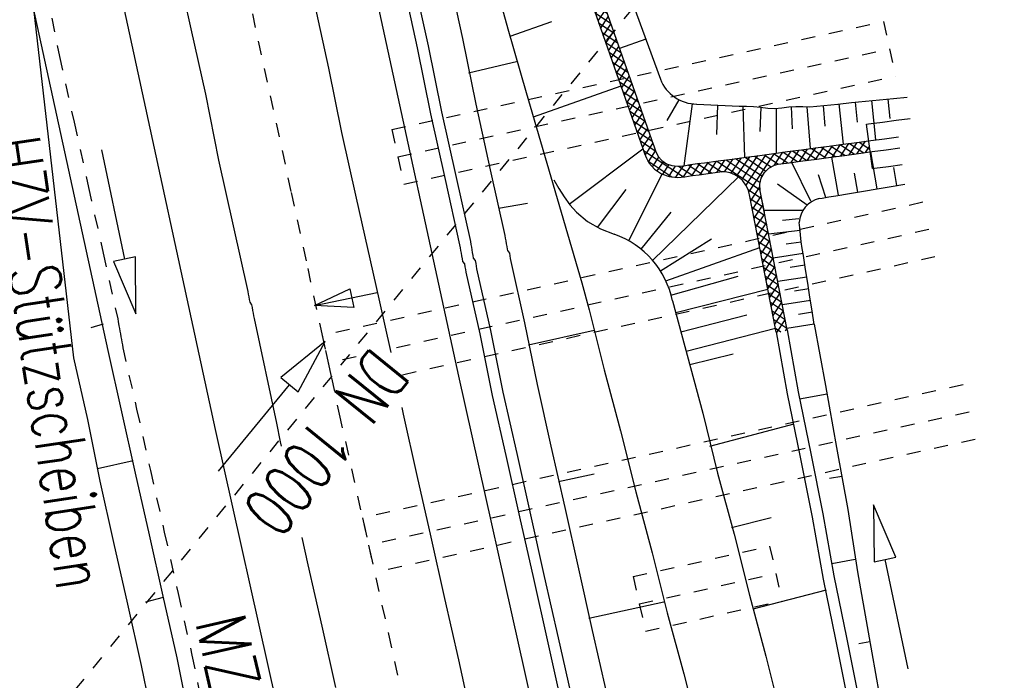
# Model space of a CAD drawing. Extents: x 447827 to 448299, y 438389 to 439851.
# Tile 42 of 116: x 448021 to 448056, y 439023 to 439047. Entities that reach past the tile are written whole.
import ezdxf

# ---------------------------------------------------------------- set-up
doc = ezdxf.new("R2010")
doc.units = 0
doc.header["$LTSCALE"] = 2
doc.header["$MEASUREMENT"] = 0
for name, pattern in [('ACAD_ISO03W100', [0.5, 0.25, -0.25]), ('ACAD_ISO05W100', [0.5, 0.25, -0.25]), ('ACAD_ISO10W100W', [0.5, 0.25, -0.25]), ('AUSGEZOGEN', [0]), ('PUNKTX2', [0.5, 0.25, -0.25]), ('STRICHLINIEX2', [0.5, 0.25, -0.25])]:
    doc.linetypes.add(name, pattern=pattern)
doc.layers.get('0').update_dxf_attribs({"linetype": 'AUSGEZOGEN'})
for name, color, linetype in [('DB-Bahnachse', 7, 'CONTINUOUS'), ('DB-Boeschungen', 15, 'CONTINUOUS'), ('DB-Durchlässe', 15, 'CONTINUOUS'), ('DB-Gleisachsen', 7, 'CONTINUOUS'), ('DB-GRABEN', 15, 'AUSGEZOGEN'), ('DB-HZV-Stützscheiben', 15, 'CONTINUOUS'), ('DB-Ingenieurbauwerke', 15, 'CONTINUOUS'), ('DB-Kabelanlagen', 15, 'CONTINUOUS'), ('DB-REGENRÜCKHALTEBECKEN_608', 15, 'CONTINUOUS'), ('DB-Tiefenentwässerung', 15, 'CONTINUOUS'), ('FBRTOP', 250, 'AUSGEZOGEN')]:
    doc.layers.add(name, color=color, linetype=linetype)
doc.styles.add('ROMANS', font='romans.shx', dxfattribs={"width": 0.8})

# ---------------------------------------------------------------- blocks, each defined once
blk = doc.blocks.new('*X349')
at = {"color": 0, "linetype": 'ByBlock'}
for p, q in [((133691, -164779), (134089, -164381)), ((134217, -164764), (133865, -164412)), ((133993, -164795), (134457, -164331)), ((134497, -164726), (134145, -164374)), ((134362, -164745), (134826, -164280)), ((134777, -164688), (134425, -164335)), ((135018, -164610), (134704, -164297)), ((134730, -164694), (135015, -164410)), ((135013, -164287), (134984, -164258)), ((131051, -165192), (131507, -164736)), ((131699, -165110), (131347, -164758)), ((131411, -165150), (131876, -164685)), ((131979, -165072), (131627, -164719)), ((132046, -164820), (131906, -164681)), ((132046, -164833), (132244, -164634)), ((132149, -165048), (132613, -164584)), ((132539, -164995), (132186, -164642)), ((132818, -164956), (132466, -164604)), ((132517, -164998), (132982, -164533)), ((133098, -164918), (132746, -164566)), ((132886, -164947), (133351, -164483)), ((133378, -164880), (133026, -164527)), ((133255, -164897), (133548, -164603)), ((133658, -164841), (133305, -164489)), ((133548, -164603), (133720, -164432)), ((133938, -164803), (133585, -164450)), ((133624, -164846), (133691, -164779)), ((128460, -165555), (128925, -165090)), ((128829, -165504), (129294, -165039)), ((129181, -165456), (128829, -165103)), ((129461, -165417), (129108, -165065)), ((129198, -165453), (129663, -164989)), ((129741, -165379), (129388, -165026)), ((129567, -165403), (130031, -164938)), ((130021, -165341), (129668, -164988)), ((130049, -165050), (129948, -164950)), ((130300, -165302), (130049, -165050)), ((130051, -165237), (130400, -164888)), ((130580, -165264), (130228, -164911)), ((130304, -165302), (130769, -164837)), ((130860, -165225), (130507, -164873)), ((130673, -165251), (131046, -164878)), ((131049, -165097), (130787, -164834)), ((131046, -164878), (131138, -164786)), ((131140, -165187), (131049, -165097)), ((131420, -165149), (131067, -164796)), ((131780, -165099), (132046, -164833)), ((132259, -165033), (132046, -164820)), ((126085, -165703), (126343, -165444)), ((126247, -165859), (126712, -165394)), ((126663, -165801), (126311, -165449)), ((126943, -165763), (126590, -165410)), ((126616, -165808), (127081, -165343)), ((127083, -165585), (126870, -165372)), ((127084, -165658), (127450, -165293)), ((127502, -165686), (127150, -165334)), ((127354, -165707), (127818, -165242)), ((127782, -165648), (127430, -165295)), ((128062, -165609), (127709, -165257)), ((127723, -165656), (128187, -165191)), ((128342, -165571), (127989, -165218)), ((128091, -165605), (128556, -165141)), ((128622, -165533), (128269, -165180)), ((128901, -165494), (128549, -165142)), ((129936, -165352), (130051, -165237)), ((131042, -165200), (131051, -165192)), ((123297, -166264), (123761, -165799)), ((123865, -166186), (123513, -165833)), ((123666, -166213), (124130, -165748)), ((124145, -166147), (123792, -165795)), ((124034, -166162), (124499, -165698)), ((124425, -166109), (124072, -165756)), ((124705, -166070), (124352, -165718)), ((124403, -166112), (124868, -165647)), ((124984, -166032), (124632, -165679)), ((124772, -166061), (125085, -165748)), ((125086, -165815), (124912, -165641)), ((125085, -165748), (125237, -165596)), ((125264, -165993), (125086, -165815)), ((125141, -166010), (125606, -165546)), ((125544, -165955), (125191, -165603)), ((125824, -165917), (125471, -165564)), ((125510, -165960), (125974, -165495)), ((126086, -165861), (125751, -165526)), ((125878, -165909), (126085, -165703)), ((126083, -165539), (126031, -165487)), ((126383, -165840), (126083, -165539)), ((126985, -165757), (127084, -165658)), ((127223, -165725), (127083, -165585)), ((120843, -166490), (121180, -166153)), ((121347, -166531), (120994, -166179)), ((121084, -166567), (121548, -166103)), ((121627, -166493), (121274, -166140)), ((121453, -166517), (121917, -166052)), ((121907, -166454), (121554, -166102)), ((121821, -166466), (122286, -166001)), ((122186, -166416), (121834, -166063)), ((122466, -166378), (122114, -166025)), ((122190, -166415), (122655, -165951)), ((122746, -166339), (122393, -165987)), ((122559, -166365), (123024, -165900)), ((123026, -166301), (122673, -165948)), ((122928, -166314), (123393, -165849)), ((123306, -166262), (122953, -165910)), ((123585, -166224), (123233, -165871)), ((126103, -165878), (126086, -165861)), ((121067, -166570), (120841, -166343))]:
    blk.add_line(p, q, dxfattribs=at)
blk = doc.blocks.new('*X350')
at = {"color": 0, "linetype": 'ByBlock'}
for p, q in [((136014, -164365), (136301, -164078)), ((136206, -164492), (136670, -164027)), ((136736, -164419), (136383, -164066)), ((136574, -164441), (137009, -164006)), ((137014, -164379), (136663, -164028)), ((137010, -164057), (136943, -163989)), ((135337, -164611), (135013, -164287)), ((135015, -164410), (135195, -164229)), ((135099, -164643), (135564, -164179)), ((135616, -164572), (135264, -164220)), ((135468, -164593), (135933, -164128)), ((135896, -164534), (135544, -164182)), ((136014, -164333), (135823, -164143)), ((135837, -164542), (136014, -164365)), ((136176, -164496), (136014, -164333)), ((136456, -164457), (136103, -164105)), ((136943, -164390), (137014, -164320)), ((135057, -164649), (135018, -164610))]:
    blk.add_line(p, q, dxfattribs=at)
blk = doc.blocks.new('*X351')
at = {"color": 0, "linetype": 'ByBlock'}
for p, q in [((138552, -162145), (138927, -161770)), ((138576, -161803), (138609, -161770)), ((138951, -162179), (138576, -161804)), ((138972, -161882), (138860, -161770)), ((138526, -162489), (138959, -162056)), ((138929, -162476), (138555, -162102)), ((138508, -162825), (138935, -162399)), ((138910, -162775), (138533, -162398)), ((138479, -163172), (138912, -162740)), ((138848, -163349), (138500, -163002)), ((138893, -163076), (138514, -162697)), ((137677, -164292), (138893, -163077)), ((138768, -163588), (138455, -163275)), ((138079, -164209), (138806, -163482)), ((138497, -163953), (138216, -163672)), ((138649, -163787), (138360, -163497)), ((137009, -164006), (137039, -163976)), ((137295, -164342), (137010, -164057)), ((137014, -164320), (137408, -163926)), ((137575, -164304), (137222, -163951)), ((137312, -164340), (137774, -163878)), ((137855, -164265), (137502, -163913)), ((138108, -164200), (137784, -163876)), ((138317, -164091), (138026, -163800)), ((137015, -164380), (137014, -164379))]:
    blk.add_line(p, q, dxfattribs=at)
blk = doc.blocks.new('*X352')
at = {"color": 0, "linetype": 'ByBlock'}
for p, q in [((138955, -156333), (138960, -156328)), ((138907, -157017), (139338, -156586)), ((138931, -156675), (139257, -156349)), ((139322, -156823), (138947, -156448)), ((139342, -156525), (139159, -156342)), ((138884, -157359), (139314, -156928)), ((139301, -157120), (138926, -156745)), ((138860, -157701), (139291, -157270)), ((139260, -157715), (138885, -157340)), ((139281, -157418), (138906, -157043)), ((138836, -158042), (139267, -157612)), ((139239, -158013), (138864, -157638)), ((138813, -158384), (139243, -157954)), ((139219, -158311), (138844, -157936)), ((138789, -158726), (139220, -158295)), ((139198, -158608), (138823, -158233)), ((138765, -159068), (139196, -158637)), ((139178, -158906), (138803, -158531)), ((138742, -159410), (139172, -158979)), ((139136, -159501), (138761, -159126)), ((139157, -159203), (138782, -158828)), ((138718, -159752), (139149, -159321)), ((139141, -159824), (138741, -159424)), ((138694, -160094), (139125, -159663)), ((139891, -160892), (138720, -159721)), ((138647, -160777), (139279, -160146)), ((138671, -160435), (139173, -159933)), ((139627, -160946), (138700, -160019)), ((138600, -161461), (139635, -160426)), ((138609, -161770), (139895, -160484)), ((138623, -161119), (139433, -160309)), ((139415, -161052), (138679, -160316)), ((140210, -160893), (139785, -160468)), ((139794, -160903), (140204, -160493)), ((140123, -160892), (140520, -160496)), ((140531, -160896), (140127, -160492)), ((140755, -160801), (140449, -160495)), ((139242, -161197), (138658, -160614)), ((140439, -160895), (140755, -160579)), ((140754, -160898), (140755, -160897)), ((139011, -161603), (138617, -161209)), ((139106, -161380), (138638, -160912)), ((138860, -161770), (138597, -161507)), ((138927, -161770), (138987, -161710))]:
    blk.add_line(p, q, dxfattribs=at)
blk = doc.blocks.new('*X353')
at = {"color": 0, "linetype": 'ByBlock'}
for p, q in [((140755, -160579), (140835, -160499)), ((140755, -160897), (141150, -160502)), ((141174, -160902), (140770, -160498)), ((141069, -160901), (141465, -160505)), ((141495, -160905), (141091, -160501)), ((141593, -160685), (141412, -160504)), ((141593, -160695), (141781, -160508)), ((141700, -160907), (142096, -160511)), ((142137, -160911), (141733, -160507)), ((142015, -160910), (142411, -160514)), ((142459, -160914), (142055, -160510)), ((142594, -160731), (142376, -160513)), ((142593, -160650), (142726, -160517)), ((142645, -160916), (143041, -160519)), ((143101, -160920), (142697, -160516)), ((142960, -160919), (143357, -160522)), ((143422, -160923), (143018, -160519)), ((143595, -160778), (143340, -160522)), ((140852, -160899), (140755, -160801)), ((141384, -160904), (141593, -160695)), ((141816, -160908), (141593, -160685)), ((142330, -160913), (142593, -160650)), ((142780, -160917), (142594, -160731)), ((143276, -160922), (143592, -160605)), ((143591, -160925), (143597, -160918))]:
    blk.add_line(p, q, dxfattribs=at)
blk = doc.blocks.new('*X366')
at = {"color": 0, "linetype": 'ByBlock'}
for p, q in [((143592, -160605), (143672, -160525)), ((143597, -160918), (143987, -160528)), ((144065, -160929), (143661, -160525)), ((143906, -160928), (144302, -160531)), ((144386, -160932), (143982, -160528)), ((144221, -160931), (144618, -160534)), ((144707, -160935), (144303, -160531)), ((144536, -160934), (144933, -160537)), ((145011, -160920), (144625, -160534)), ((145011, -160602), (144946, -160537)), ((143743, -160926), (143595, -160778)), ((144852, -160937), (145011, -160778))]:
    blk.add_line(p, q, dxfattribs=at)

msp = doc.modelspace()

# ---------------------------------------------------------------- linework, layer by layer
at = {"layer": 'DB-Bahnachse', "linetype": 'ACAD_ISO10W100W'}
for p, q in [((448029.321, 439047.11), (448030.709, 439040.722)), ((448030.709, 439040.722), (448031.299, 439038.006)), ((448031.299, 439038.006), (448032.428, 439032.8)), ((448032.428, 439032.8), (448034.188, 439024.937)), ((448034.188, 439024.937), (448035.956, 439017.025))]:
    msp.add_line(p, q, dxfattribs=at)
at = {"layer": 'DB-Bahnachse', "linetype": 'Continuous'}
for p, q in [((448031.545, 439036.689), (448032.806, 439037.277)), ((448031.545, 439036.689), (448033.788, 439037.147)), ((448032.806, 439037.277), (448032.946, 439036.616)), ((448032.946, 439036.616), (448031.545, 439036.689))]:
    msp.add_line(p, q, dxfattribs=at)
at = {"layer": 'DB-Boeschungen', "linetype": 'Continuous'}
for p, q in [((448018.74, 439059.967), (448024.149, 439035.08)), ((448037.832, 439048.901), (448038.451, 439046.574)), ((448036.315, 439048.579), (448036.835, 439046.234)), ((448021.494, 439047.293), (448022.927, 439034.812)), ((448036.835, 439046.234), (448037.307, 439043.88)), ((448038.451, 439046.574), (448039.11, 439044.304)), ((448037.055, 439045.004), (448038.81, 439045.419)), ((448039.11, 439044.304), (448041.099, 439037.495)), ((448037.307, 439043.88), (448037.827, 439041.535)), ((448037.827, 439041.535), (448038.347, 439039.19)), ((448038.122, 439040.166), (448039.156, 439040.351)), ((448038.347, 439039.19), (448038.365, 439039.092)), ((448038.365, 439039.092), (448038.382, 439038.994)), ((448038.382, 439038.994), (448038.4, 439038.895)), ((448038.4, 439038.895), (448038.418, 439038.797)), ((448038.418, 439038.797), (448038.435, 439038.698)), ((448038.435, 439038.698), (448038.444, 439038.649)), ((448038.444, 439038.649), (448038.511, 439038.559)), ((448038.511, 439038.559), (448038.528, 439038.461)), ((448038.528, 439038.461), (448038.546, 439038.362)), ((448038.546, 439038.362), (448038.563, 439038.264)), ((448038.563, 439038.264), (448039.057, 439036.067)), ((448041.099, 439037.495), (448041.362, 439036.529)), ((448041.362, 439036.529), (448041.896, 439034.39)), ((448023.982, 439036.016), (448023.547, 439035.887)), ((448039.057, 439036.067), (448039.502, 439033.86)), ((448039.198, 439035.279), (448041.543, 439035.799)), ((448024.149, 439035.08), (448024.643, 439032.883)), ((448022.927, 439034.812), (448023.421, 439032.614)), ((448041.896, 439034.39), (448042.489, 439032.21)), ((448039.502, 439033.86), (448039.996, 439031.663)), ((448024.643, 439032.883), (448025.136, 439030.686)), ((448023.421, 439032.614), (448023.866, 439030.408)), ((448042.489, 439032.21), (448043.032, 439030.021)), ((448039.996, 439031.663), (448040.49, 439029.466)), ((448025.057, 439031.129), (448023.786, 439030.851)), ((448023.866, 439030.408), (448024.36, 439028.211)), ((448025.136, 439030.686), (448025.63, 439028.488)), ((448040.274, 439030.392), (448041.545, 439030.67)), ((448043.032, 439030.021), (448043.624, 439027.841)), ((448040.49, 439029.466), (448040.984, 439027.268)), ((448025.63, 439028.488), (448026.124, 439026.291)), ((448024.36, 439028.211), (448024.853, 439026.013)), ((448043.624, 439027.841), (448044.159, 439025.702)), ((448040.984, 439027.268), (448041.478, 439025.071)), ((448026.133, 439026.242), (448025.502, 439026.078)), ((448026.124, 439026.291), (448026.618, 439024.094)), ((448024.853, 439026.013), (448025.347, 439023.816)), ((448041.35, 439025.505), (448044.039, 439026.087)), ((448044.159, 439025.702), (448044.751, 439023.522)), ((448041.478, 439025.071), (448041.972, 439022.873)), ((448026.618, 439024.094), (448027.063, 439021.887)), ((448025.347, 439023.816), (448025.792, 439021.61)), ((448044.751, 439023.522), (448045.294, 439021.334))]:
    msp.add_line(p, q, dxfattribs=at)
at = {"layer": 'DB-Durchlässe', "linetype": 'STRICHLINIEX2'}
msp.add_line((448047.359, 439052.74), (448021.026, 439020.557), dxfattribs=at)
at = {"layer": 'DB-Durchlässe', "linetype": 'Continuous'}
for p, q in [((448031.92, 439035.4), (448030.34, 439034.11)), ((448030.958, 439033.602), (448031.92, 439035.4)), ((448030.34, 439034.11), (448030.958, 439033.602)), ((448028.107, 439030.768), (448030.649, 439033.856))]:
    msp.add_line(p, q, dxfattribs=at)
at = {"layer": 'DB-Gleisachsen', "linetype": 'Continuous'}
for p, q in [((448026.603, 439048.927), (448027.123, 439046.582)), ((448031.527, 439047.521), (448032.047, 439045.176)), ((448027.123, 439046.582), (448027.643, 439044.237)), ((448032.047, 439045.176), (448032.509, 439042.871)), ((448027.643, 439044.237), (448028.114, 439041.884)), ((448032.509, 439042.871), (448033.03, 439040.526)), ((448028.114, 439041.884), (448028.635, 439039.538)), ((448033.03, 439040.526), (448033.838, 439036.926)), ((448028.635, 439039.538), (448029.155, 439037.193)), ((448029.155, 439037.193), (448029.173, 439037.095)), ((448029.173, 439037.095), (448029.19, 439036.997)), ((448029.19, 439036.997), (448029.208, 439036.898)), ((448029.208, 439036.898), (448029.225, 439036.8)), ((448029.225, 439036.8), (448029.292, 439036.71)), ((448033.838, 439036.926), (448034.269, 439035.008)), ((448029.292, 439036.71), (448029.31, 439036.612)), ((448029.31, 439036.612), (448029.327, 439036.513)), ((448029.327, 439036.513), (448029.345, 439036.415)), ((448029.345, 439036.415), (448029.363, 439036.316)), ((448029.363, 439036.316), (448029.38, 439036.218)), ((448029.38, 439036.218), (448030.184, 439032.483)), ((448034.269, 439035.008), (448034.269, 439035.007)), ((448034.666, 439033.04), (448034.714, 439032.802)), ((448034.714, 439032.802), (448035.208, 439030.605)), ((448030.184, 439032.483), (448030.319, 439031.814)), ((448030.319, 439031.814), (448030.355, 439031.653)), ((448035.208, 439030.605), (448035.702, 439028.407)), ((448031.089, 439028.389), (448031.307, 439027.419)), ((448035.702, 439028.407), (448036.195, 439026.21)), ((448031.307, 439027.419), (448031.801, 439025.222)), ((448036.195, 439026.21), (448036.689, 439024.013)), ((448031.801, 439025.222), (448032.295, 439023.025)), ((448036.689, 439024.013), (448037.183, 439021.815))]:
    msp.add_line(p, q, dxfattribs=at)
at = {"layer": 'DB-GRABEN', "linetype": 'Continuous'}
for p, q in [((448035.943, 439063.195), (448043.286, 439042.295)), ((448036.334, 439063.279), (448043.661, 439042.425)), ((448037.058, 439063.435), (448043.913, 439044.779)), ((448040.018, 439046.832), (448038.528, 439046.308)), ((448043.389, 439046.204), (448042.45, 439045.874)), ((448042.503, 439044.525), (448039.364, 439043.422)), ((448044.344, 439036.856), (448045.425, 439032.836)), ((448049.413, 439036.023), (448049.819, 439033.823)), ((448048.054, 439035.743), (448048.45, 439033.528)), ((448048.448, 439035.813), (448048.844, 439033.598)), ((448044.96, 439034.581), (448046.518, 439034.961)), ((448048.844, 439033.598), (448049.288, 439031.392)), ((448049.819, 439033.823), (448050.215, 439031.608)), ((448048.45, 439033.528), (448048.895, 439031.322)), ((448048.888, 439033.352), (448049.872, 439033.528)), ((448045.425, 439032.836), (448045.959, 439030.696)), ((448045.685, 439031.663), (448048.692, 439032.454)), ((448050.215, 439031.608), (448050.61, 439029.394)), ((448048.895, 439031.322), (448049.339, 439029.116)), ((448049.288, 439031.392), (448049.724, 439029.235)), ((448045.959, 439030.696), (448046.551, 439028.516)), ((448050.399, 439030.575), (448049.956, 439030.496)), ((448050.61, 439029.394), (448050.957, 439027.17)), ((448051.533, 439029.562), (448051.554, 439027.522)), ((448052.337, 439027.687), (448051.533, 439029.562)), ((448046.458, 439028.754), (448047.868, 439029.107)), ((448049.339, 439029.116), (448049.735, 439026.901)), ((448049.724, 439029.235), (448050.12, 439027.02)), ((448046.551, 439028.516), (448047.094, 439026.328)), ((448050.041, 439027.463), (448050.878, 439027.613)), ((448051.554, 439027.522), (448051.945, 439027.605)), ((448051.945, 439027.605), (448052.337, 439027.687)), ((448052.771, 439023.691), (448051.945, 439027.605)), ((448049.735, 439026.901), (448050.171, 439024.744)), ((448050.12, 439027.02), (448050.565, 439024.814)), ((448050.957, 439027.17), (448051.343, 439025.004)), ((448047.232, 439025.844), (448049.854, 439026.516)), ((448047.094, 439026.328), (448047.687, 439024.148)), ((448050.565, 439024.814), (448051.009, 439022.608)), ((448051.343, 439025.004), (448051.739, 439022.789)), ((448050.171, 439024.744), (448050.616, 439022.538)), ((448051.405, 439024.659), (448051.011, 439024.589)), ((448047.687, 439024.148), (448048.221, 439022.009))]:
    msp.add_line(p, q, dxfattribs=at)
at = {"layer": 'DB-HZV-Stützscheiben', "linetype": 'PUNKTX2'}
for p, q in [((448034.305, 439042.984), (448051.886, 439046.843)), ((448051.886, 439046.843), (448052.315, 439044.889)), ((448034.734, 439041.03), (448052.315, 439044.889)), ((448034.305, 439042.984), (448034.734, 439041.03)), ((448053.299, 439040.376), (448031.82, 439035.613)), ((448053.732, 439038.423), (448034.648, 439034.191)), ((448031.82, 439035.613), (448032.253, 439033.66)), ((448054.737, 439033.852), (448033.259, 439029.089)), ((448055.17, 439031.9), (448033.692, 439027.137)), ((448033.259, 439029.089), (448033.692, 439027.137)), ((448042.941, 439026.992), (448047.82, 439028.084)), ((448047.82, 439028.084), (448048.257, 439026.132)), ((448042.941, 439026.992), (448043.377, 439025.04)), ((448043.377, 439025.04), (448048.257, 439026.132))]:
    msp.add_line(p, q, dxfattribs=at)
at = {"layer": 'DB-HZV-Stützscheiben', "linetype": 'ACAD_ISO05W100'}
for p, q in [((448034.519, 439042.007), (448052.101, 439045.866)), ((448053.515, 439039.399), (448034.117, 439035.098)), ((448033.034, 439034.857), (448032.037, 439034.636)), ((448054.953, 439032.876), (448033.475, 439028.113)), ((448043.159, 439026.016), (448048.039, 439027.108))]:
    msp.add_line(p, q, dxfattribs=at)
at = {"layer": 'DB-Ingenieurbauwerke', "linetype": 'Continuous'}
for p, q in [((448029.087, 439069.144), (448036.688, 439034.163)), ((448020.378, 439067.309), (448027.996, 439032.248)), ((448036.688, 439034.163), (448045.442, 438994.995)), ((448027.996, 439032.248), (448036.768, 438993))]:
    msp.add_line(p, q, dxfattribs=at)
at = {"layer": 'DB-Kabelanlagen', "linetype": 'Continuous'}
for p, q in [((448034.7, 439048.24), (448035.22, 439045.895)), ((448035.093, 439048.31), (448035.614, 439045.965)), ((448035.22, 439045.895), (448035.691, 439043.541)), ((448035.614, 439045.965), (448036.085, 439043.612)), ((448035.691, 439043.541), (448036.211, 439041.196)), ((448036.085, 439043.612), (448036.605, 439041.266)), ((448036.211, 439041.196), (448036.732, 439038.851)), ((448036.605, 439041.266), (448037.117, 439038.971)), ((448036.732, 439038.851), (448036.749, 439038.753)), ((448037.117, 439038.971), (448037.134, 439038.872)), ((448037.134, 439038.872), (448037.152, 439038.774)), ((448036.749, 439038.753), (448036.767, 439038.654)), ((448036.767, 439038.654), (448036.784, 439038.556)), ((448036.784, 439038.556), (448036.802, 439038.457)), ((448037.152, 439038.774), (448037.169, 439038.675)), ((448037.169, 439038.675), (448037.187, 439038.577)), ((448037.187, 439038.577), (448037.205, 439038.478)), ((448037.205, 439038.478), (448037.222, 439038.38)), ((448036.802, 439038.457), (448036.82, 439038.359)), ((448036.82, 439038.359), (448036.837, 439038.26)), ((448036.837, 439038.26), (448036.904, 439038.171)), ((448036.904, 439038.171), (448036.922, 439038.072)), ((448037.222, 439038.38), (448037.289, 439038.29)), ((448037.289, 439038.29), (448037.307, 439038.192)), ((448037.307, 439038.192), (448037.324, 439038.093)), ((448036.922, 439038.072), (448036.939, 439037.974)), ((448036.939, 439037.974), (448036.957, 439037.875)), ((448036.957, 439037.875), (448037.451, 439035.678)), ((448037.324, 439038.093), (448037.342, 439037.995)), ((448037.342, 439037.995), (448037.836, 439035.798)), ((448037.451, 439035.678), (448037.895, 439033.472)), ((448037.836, 439035.798), (448038.28, 439033.591)), ((448038.28, 439033.591), (448038.774, 439031.394)), ((448037.895, 439033.472), (448038.381, 439031.324)), ((448038.381, 439031.324), (448038.875, 439029.126)), ((448038.774, 439031.394), (448039.268, 439029.197)), ((448038.875, 439029.126), (448039.369, 439026.929)), ((448039.268, 439029.197), (448039.762, 439026.999)), ((448039.369, 439026.929), (448039.862, 439024.732)), ((448039.762, 439026.999), (448040.256, 439024.802)), ((448040.256, 439024.802), (448043.556, 439010.147)), ((448039.862, 439024.732), (448043.189, 439009.956))]:
    msp.add_line(p, q, dxfattribs=at)
at = {"layer": 'DB-REGENRÜCKHALTEBECKEN_608', "linetype": 'Continuous'}
for p, q in [((448052.244, 439044.089), (448052.742, 439044.139)), ((448044.573, 439044.044), (448044.139, 439043.303)), ((448045.05, 439043.9), (448044.756, 439041.685)), ((448045.007, 439043.903), (448045.05, 439043.9)), ((448045.05, 439043.9), (448045.21, 439043.887)), ((448045.21, 439043.887), (448045.46, 439043.873)), ((448045.46, 439043.873), (448045.717, 439043.863)), ((448045.717, 439043.863), (448045.972, 439043.852)), ((448045.954, 439043.853), (448045.917, 439042.799)), ((448045.972, 439043.852), (448046.225, 439043.839)), ((448046.225, 439043.839), (448046.478, 439043.824)), ((448046.478, 439043.824), (448046.732, 439043.815)), ((448046.732, 439043.815), (448046.986, 439043.816)), ((448046.861, 439043.815), (448046.915, 439041.981)), ((448046.986, 439043.816), (448047.238, 439043.807)), ((448047.238, 439043.807), (448047.494, 439043.774)), ((448047.502, 439043.773), (448047.474, 439042.912)), ((448047.494, 439043.774), (448047.751, 439043.741)), ((448048.254, 439043.756), (448048.503, 439043.786)), ((448048.503, 439043.786), (448048.751, 439043.805)), ((448048.593, 439043.795), (448048.63, 439043.005)), ((448048.751, 439043.805), (448049.005, 439043.797)), ((448049.005, 439043.797), (448049.258, 439043.789)), ((448049.154, 439043.79), (448049.271, 439042.295)), ((448049.258, 439043.789), (448049.507, 439043.808)), ((448049.507, 439043.808), (448049.756, 439043.839)), ((448049.736, 439043.837), (448049.789, 439043.104)), ((448049.756, 439043.839), (448050.005, 439043.866)), ((448050.005, 439043.866), (448050.253, 439043.889)), ((448050.253, 439043.889), (448050.751, 439043.939)), ((448050.292, 439043.893), (448050.451, 439042.452)), ((448050.751, 439043.939), (448051.249, 439043.989)), ((448050.882, 439043.952), (448050.954, 439043.24)), ((448051.249, 439043.989), (448051.747, 439044.039)), ((448051.463, 439044.011), (448051.609, 439042.606)), ((448051.747, 439044.039), (448052.244, 439044.089)), ((448052.046, 439044.069), (448052.118, 439043.376)), ((448047.751, 439043.741), (448048.002, 439043.736)), ((448048.002, 439043.736), (448048.254, 439043.756)), ((448048.048, 439043.739), (448048.051, 439042.132)), ((448051.286, 439043.168), (448051.357, 439043.178)), ((448051.497, 439041.582), (448051.286, 439043.168)), ((448051.357, 439043.178), (448051.853, 439043.244)), ((448051.853, 439043.244), (448052.348, 439043.31)), ((448052.348, 439043.31), (448052.844, 439043.376)), ((448051.932, 439042.649), (448052.427, 439042.715)), ((448043.661, 439042.426), (448043.733, 439042.213)), ((448049.454, 439042.319), (448049.949, 439042.385)), ((448049.949, 439042.385), (448050.445, 439042.451)), ((448050.445, 439042.451), (448050.941, 439042.517)), ((448050.941, 439042.517), (448051.436, 439042.583)), ((448051.436, 439042.583), (448051.932, 439042.649)), ((448040.654, 439040.314), (448043.285, 439042.291)), ((448043.284, 439042.294), (448043.345, 439042.119)), ((448043.345, 439042.119), (448043.415, 439041.949)), ((448043.733, 439042.213), (448043.834, 439042.015)), ((448043.834, 439042.015), (448043.966, 439041.866)), ((448046.976, 439041.989), (448047.471, 439042.055)), ((448047.471, 439042.055), (448047.967, 439042.121)), ((448047.967, 439042.121), (448048.462, 439042.187)), ((448048.462, 439042.187), (448048.958, 439042.253)), ((448048.958, 439042.253), (448049.454, 439042.319)), ((448050.002, 439041.989), (448050.498, 439042.055)), ((448050.498, 439042.055), (448050.993, 439042.121)), ((448050.993, 439042.121), (448051.489, 439042.187)), ((448051.67, 439040.862), (448051.442, 439042.18)), ((448051.489, 439042.187), (448051.985, 439042.253)), ((448051.985, 439042.253), (448052.48, 439042.319)), ((448043.415, 439041.949), (448043.504, 439041.789)), ((448043.504, 439041.789), (448043.7, 439041.565)), ((448043.966, 439041.866), (448044.131, 439041.753)), ((448044.131, 439041.753), (448044.32, 439041.688)), ((448044.32, 439041.688), (448044.518, 439041.666)), ((448044.518, 439041.666), (448044.756, 439041.685)), ((448044.756, 439041.685), (448044.993, 439041.725)), ((448044.993, 439041.725), (448045.241, 439041.761)), ((448045.241, 439041.761), (448045.489, 439041.791)), ((448045.489, 439041.791), (448045.984, 439041.857)), ((448045.984, 439041.857), (448046.48, 439041.923)), ((448046.48, 439041.923), (448046.976, 439041.989)), ((448047.793, 439041.594), (448047.998, 439041.703)), ((448047.998, 439041.703), (448048.125, 439041.739)), ((448048.125, 439041.739), (448048.515, 439041.791)), ((448048.515, 439041.791), (448049.011, 439041.857)), ((448049.292, 439040.42), (448048.613, 439041.804)), ((448049.011, 439041.857), (448049.506, 439041.923)), ((448049.506, 439041.923), (448050.002, 439041.989)), ((448050.279, 439040.627), (448050.038, 439041.993)), ((448051.568, 439041.592), (448052.064, 439041.658)), ((448052.064, 439041.658), (448052.559, 439041.724)), ((448042.787, 439038.997), (448043.971, 439041.39)), ((448043.7, 439041.565), (448043.95, 439041.397)), ((448043.95, 439041.397), (448044.232, 439041.298)), ((448044.232, 439041.298), (448044.529, 439041.267)), ((448044.788, 439041.288), (448045.046, 439041.329)), ((448045.046, 439041.329), (448045.294, 439041.364)), ((448045.294, 439041.364), (448045.541, 439041.395)), ((448045.541, 439041.395), (448046.037, 439041.461)), ((448047.522, 439041.242), (448047.632, 439041.437)), ((448047.632, 439041.437), (448047.793, 439041.594)), ((448049.823, 439040.552), (448049.572, 439041.358)), ((448050.971, 439040.744), (448050.857, 439041.416)), ((448051.497, 439041.582), (448051.568, 439041.592)), ((448052.367, 439040.979), (448052.255, 439041.626)), ((448040.103, 439041.176), (448040.284, 439040.867)), ((448043.635, 439038.301), (448046.707, 439041.281)), ((448044.529, 439041.267), (448044.788, 439041.288)), ((448047.47, 439041.023), (448047.522, 439041.242)), ((448047.482, 439040.784), (448047.47, 439041.023)), ((448049.157, 439040.273), (448048.102, 439041.022)), ((448051.665, 439040.861), (448052.159, 439040.944)), ((448052.159, 439040.944), (448052.652, 439041.027)), ((448040.284, 439040.867), (448040.473, 439040.567)), ((448041.659, 439039.481), (448042.683, 439040.835)), ((448047.197, 439040.154), (448047.101, 439040.645)), ((448047.63, 439040.022), (448047.482, 439040.784)), ((448047.589, 439040.231), (448047.494, 439040.722)), ((448049.938, 439040.572), (448050.185, 439040.612)), ((448050.185, 439040.612), (448050.679, 439040.695)), ((448050.679, 439040.695), (448051.172, 439040.778)), ((448051.172, 439040.778), (448051.665, 439040.861)), ((448040.473, 439040.567), (448040.679, 439040.281)), ((448040.679, 439040.281), (448040.911, 439040.019)), ((448049.579, 439040.507), (448049.692, 439040.529)), ((448049.692, 439040.529), (448049.938, 439040.572)), ((448040.911, 439040.019), (448041.311, 439039.688)), ((448043.223, 439038.701), (448044.303, 439040.024)), ((448047.292, 439039.664), (448047.197, 439040.154)), ((448047.685, 439039.74), (448047.589, 439040.231)), ((448049.012, 439040.084), (448047.618, 439040.085)), ((448041.311, 439039.688), (448041.768, 439039.426)), ((448047.388, 439039.173), (448047.292, 439039.664)), ((448047.78, 439039.249), (448047.685, 439039.74)), ((448048.866, 439039.781), (448048.283, 439039.724)), ((448048.898, 439039.466), (448048.879, 439039.655)), ((448041.768, 439039.426), (448042.264, 439039.233)), ((448047.876, 439038.758), (448047.78, 439039.249)), ((448048.908, 439039.365), (448047.782, 439039.24)), ((448048.922, 439039.216), (448048.898, 439039.466)), ((448048.95, 439038.967), (448048.922, 439039.216)), ((448043.916, 439037.922), (448045.744, 439039.068)), ((448047.483, 439038.682), (448047.388, 439039.173)), ((448048.952, 439038.953), (448048.409, 439038.881)), ((448048.987, 439038.72), (448048.95, 439038.967)), ((448044.108, 439037.57), (448047.467, 439038.766)), ((448047.579, 439038.191), (448047.483, 439038.682)), ((448047.971, 439038.267), (448047.876, 439038.758)), ((448049.016, 439038.544), (448047.949, 439038.38)), ((448049.028, 439038.473), (448048.987, 439038.72)), ((448047.674, 439037.7), (448047.579, 439038.191)), ((448048.067, 439037.777), (448047.971, 439038.267)), ((448049.082, 439038.127), (448048.557, 439038.043)), ((448049.105, 439037.979), (448049.028, 439038.473)), ((448048.162, 439037.286), (448048.067, 439037.777)), ((448049.183, 439037.484), (448049.105, 439037.979)), ((448044.286, 439037.058), (448046.689, 439037.738)), ((448047.769, 439037.21), (448047.674, 439037.7)), ((448049.148, 439037.705), (448048.112, 439037.542)), ((448049.261, 439036.99), (448049.183, 439037.484)), ((448044.46, 439036.436), (448047.757, 439037.275)), ((448047.865, 439036.719), (448047.769, 439037.21)), ((448048.257, 439036.795), (448048.162, 439037.286)), ((448049.215, 439037.284), (448048.704, 439037.204)), ((448047.96, 439036.228), (448047.865, 439036.719)), ((448048.353, 439036.304), (448048.257, 439036.795)), ((448049.281, 439036.864), (448048.275, 439036.705)), ((448049.339, 439036.496), (448049.261, 439036.99)), ((448049.347, 439036.443), (448048.852, 439036.365)), ((448049.417, 439036.002), (448049.339, 439036.496)), ((448044.643, 439035.741), (448047.002, 439036.348)), ((448048.056, 439035.737), (448047.96, 439036.228)), ((448048.448, 439035.813), (448048.353, 439036.304)), ((448049.413, 439036.023), (448048.437, 439035.869)), ((448044.83, 439035.054), (448048.028, 439035.878))]:
    msp.add_line(p, q, dxfattribs=at)
for centre, major_axis, start_param, end_param in [((448045.217, 439045.287), (-0.99, 0.99), 1.157421, 2.350808), ((448046.134, 439040.485), (-0.693, 0.693), 4.090956, 5.596896), ((448049.798, 439039.613), (-0.651, 0.651), -0.561011, 0.739785), ((448041.221, 439036.222), (-0.636, 3.122), 4.711604, 5.74871)]:
    msp.add_ellipse(centre, major_axis=major_axis, ratio=1, start_param=start_param, end_param=end_param, dxfattribs=at)
at = {"layer": 'DB-Tiefenentwässerung', "linetype": 'ACAD_ISO03W100'}
for p, q in [((448021.953, 439047.945), (448022.424, 439045.591)), ((448022.424, 439045.591), (448022.944, 439043.246)), ((448022.944, 439043.246), (448023.465, 439040.901)), ((448023.465, 439040.901), (448023.985, 439038.556)), ((448023.985, 439038.556), (448024.505, 439036.211)), ((448024.505, 439036.211), (448024.523, 439036.112)), ((448024.523, 439036.112), (448024.549, 439035.965)), ((448024.549, 439035.965), (448024.567, 439035.866)), ((448024.567, 439035.866), (448024.585, 439035.768)), ((448024.585, 439035.768), (448024.602, 439035.669)), ((448024.602, 439035.669), (448024.62, 439035.571)), ((448024.62, 439035.571), (448024.637, 439035.472)), ((448024.637, 439035.472), (448024.655, 439035.374)), ((448024.655, 439035.374), (448024.672, 439035.276)), ((448024.672, 439035.276), (448024.69, 439035.177)), ((448024.69, 439035.177), (448025.184, 439032.98)), ((448025.184, 439032.98), (448025.678, 439030.782)), ((448025.678, 439030.782), (448026.172, 439028.585)), ((448026.172, 439028.585), (448026.666, 439026.388)), ((448026.666, 439026.388), (448027.16, 439024.19)), ((448027.16, 439024.19), (448027.605, 439021.984))]:
    msp.add_line(p, q, dxfattribs=at)
at = {"layer": 'DB-Tiefenentwässerung', "linetype": 'Continuous'}
for p, q in [((448023.928, 439042.255), (448024.749, 439038.34)), ((448024.749, 439038.34), (448024.358, 439038.258)), ((448024.358, 439038.258), (448025.16, 439036.383)), ((448025.141, 439038.422), (448024.749, 439038.34)), ((448025.16, 439036.383), (448025.141, 439038.422))]:
    msp.add_line(p, q, dxfattribs=at)
at = {"layer": 'FBRTOP'}
for points in [[(448034.372, 439384.926, -0.000001), (448050.087, 439286.169, -0.000002), (448057.944, 439236.79), (448081.515, 439088.654, 0.000001), (448091.337, 439026.931, -0.000001), (448101.158, 438965.207, -0.000001), (448105.087, 438940.518, 0.000002), (448109.015, 438915.828, 0.000007), (448110.98, 438903.483, -0.000017)], [(448068.197, 439390.308, -0.000001), (448083.912, 439291.551, -0.000002), (448091.769, 439242.172), (448115.34, 439094.036, 0.000001), (448125.161, 439032.313, -0.000001), (448134.983, 438970.589, -0.000001), (448138.911, 438945.9, 0.000002), (448142.84, 438921.21, 0.000007), (448144.804, 438908.866, -0.000017)]]:
    msp.add_lwpolyline(points, format="xyb", dxfattribs=at)

# ---------------------------------------------------------------- block references
at = {"layer": 'DB-GRABEN', "linetype": 'Continuous', "xscale": 0.001000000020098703, "yscale": 0.0009999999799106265, "zscale": 0.001, "rotation": 281.5433552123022}
for name in ['*X349', '*X350', '*X351', '*X352', '*X353', '*X366']:
    msp.add_blockref(name, (448176.724, 439210.001), dxfattribs=at)

# ---------------------------------------------------------------- texts
at = {"layer": 'DB-Durchlässe', "linetype": 'Continuous', "style": 'ROMANS', "oblique": 0, "width": 0.7}
msp.add_text('DN 1000', height=1.8, rotation=231.0016, dxfattribs=at).set_placement((448033.623, 439035.257))
at = {"layer": 'DB-HZV-Stützscheiben', "linetype": 'Continuous', "style": 'ROMANS', "oblique": 0, "width": 0.7}
msp.add_text('HZV-Stützscheiben', height=1.8, rotation=278.5434, dxfattribs=at).set_placement((448019.919, 439042.581))
at = {"layer": 'DB-Tiefenentwässerung', "linetype": 'Continuous', "style": 'ROMANS', "oblique": 0, "width": 0.8}
msp.add_text('MZR DN 250', height=1.8, rotation=282.8498, dxfattribs=at).set_placement((448027.265, 439025.395))

doc.saveas('drawing.dxf')
